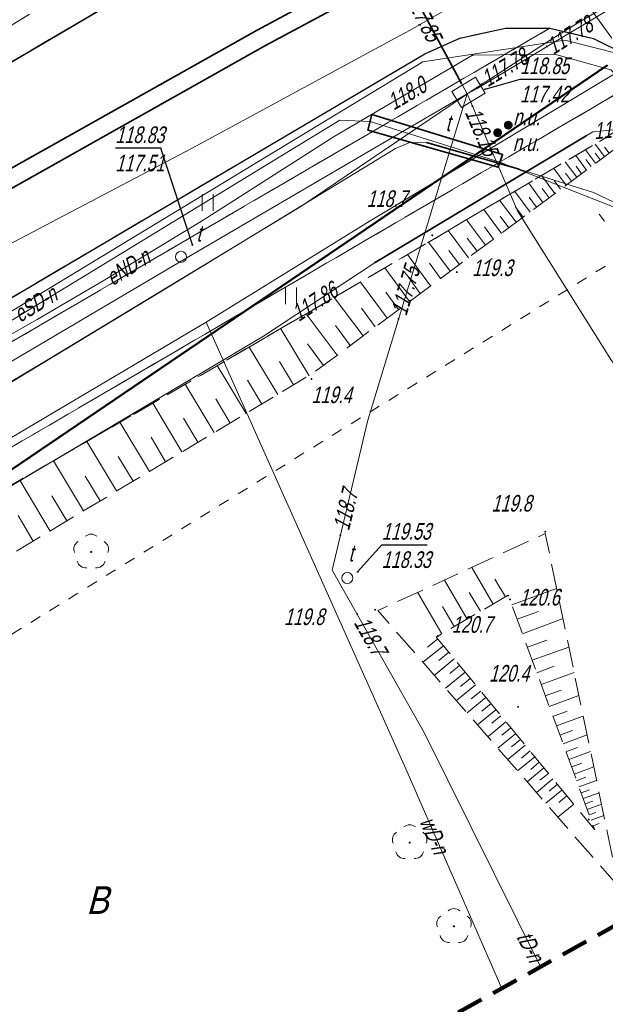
# Model space of a CAD drawing. Extents: x 7463256 to 7464485, y 5957341 to 5958260.
# Tile 191 of 256: x 7464016 to 7464043, y 5957785 to 5957830. Entities that reach past the tile are written whole.
import ezdxf
from ezdxf.enums import TextEntityAlignment as Align

# ---------------------------------------------------------------- set-up
doc = ezdxf.new("R2010")
doc.units = 0
doc.header["$MEASUREMENT"] = 0
for name, pattern in [('1.5_0.5', [2, 1.5, -0.5]), ('218-500', [1, 0.5, -0.5]), ('4', [1.8, 1.2, -0.6]), ('l219_500', [0]), ('mz1.0_0.5', [1.5, 1, -0.5]), ('mz1.25_0.5', [1.75, 1.25, -0.5]), ('mz2.0_0.5', [2.5, 2, -0.5])]:
    doc.linetypes.add(name, pattern=pattern)
doc.layers.get('0').update_dxf_attribs({"color": 2, "linetype": 'CONTINUOUS', "lineweight": 5})
for name, color, linetype in [('000 Inne (niezydentyfikowane)', 7, 'CONTINUOUS'), ('210-Oznaczenie użytku', 7, 'CONTINUOUS'), ('218-Granica użytku', 7, 'CONTINUOUS'), ('219-Linia granicy', 7, 'CONTINUOUS'), ('chodnik (powierzchnia)', 7, 'CONTINUOUS'), ('drzewo liściaste (punkt)', 7, 'CONTINUOUS'), ('jezdnia (powierzchnia)', 7, 'CONTINUOUS'), ('krawężnik (linia)', 7, 'CONTINUOUS'), ('niezidentyfikowane urządzenie techniczne - siec gazowa (punkt)', 7, 'CONTINUOUS'), ('niezidentyfikowane urządzenie techniczne - siec gazowa (punkt)-Atr17', 7, 'CONTINUOUS'), ('Obszar opracowania', 7, 'CONTINUOUS'), ('przewód ciepłowniczy - projektowany lub w budowie (linia) - ob. projektowany', 7, 'CONTINUOUS'), ('przewód elektroenergetyczny (linia)', 7, 'CONTINUOUS'), ('przewód elektroenergetyczny (linia)-Atr1', 7, 'CONTINUOUS'), ('przewód gazowy (linia)', 7, 'CONTINUOUS'), ('przewód kanalizacyjny (linia)', 7, 'CONTINUOUS'), ('przewód telekomunikacyjny (linia)', 7, 'CONTINUOUS'), ('przewód telekomunikacyjny (linia)-Atr1', 7, 'CONTINUOUS'), ('przewód wodociągowy (linia)', 7, 'CONTINUOUS'), ('przewód wodociągowy (linia)-Atr1', 7, 'CONTINUOUS'), ('punkt o określonej wysokości (sieć elektroenergetyczna)', 7, 'CONTINUOUS'), ('punkt o określonej wysokości (sieć elektroenergetyczna)-Atr2', 7, 'CONTINUOUS'), ('punkt o określonej wysokości (sieć gazowa)', 7, 'CONTINUOUS'), ('punkt o określonej wysokości (sieć gazowa)-Atr2', 7, 'CONTINUOUS'), ('punkt o określonej wysokości (sieć telekomunikacyjna)', 7, 'CONTINUOUS'), ('punkt o określonej wysokości (sieć telekomunikacyjna)-Atr2', 7, 'CONTINUOUS'), ('punkt o określonej wysokości (sieć telekomunikacyjna)-Atr3', 7, 'CONTINUOUS'), ('punkt wysokościowy naturalny', 7, 'CONTINUOUS'), ('punkt wysokościowy naturalny-Atr2', 7, 'CONTINUOUS'), ('rura ochronna - przewód elektroenergetyczny (linia)', 7, 'CONTINUOUS'), ('rura ochronna - przewód gazowy (linia)', 7, 'CONTINUOUS'), ('rura ochronna - przewód kanalizacyjny (linia)', 7, 'CONTINUOUS'), ('rura ochronna - przewód telekomunikacyjny (linia)', 7, 'CONTINUOUS'), ('skarpa nieumocniona (powierzchnia)', 7, 'CONTINUOUS'), ('studzienka - przewód telekomunikacyjny (powierzchnia)', 7, 'CONTINUOUS'), ('studzienka - przewód telekomunikacyjny (powierzchnia)-Atr17', 7, 'CONTINUOUS'), ('trawnik (powierzchnia)', 7, 'CONTINUOUS'), ('trawnik (powierzchnia) - symbol', 7, 'CONTINUOUS'), ('właz okrągły - siec telekomunikacyjna (punkt)', 7, 'CONTINUOUS'), ('właz okrągły - siec telekomunikacyjna (punkt)-Atr17', 7, 'CONTINUOUS')]:
    doc.layers.add(name, color=color, linetype=linetype)
doc.layers.add('____proj LSN', color=1, linetype='CONTINUOUS', lineweight=5)
doc.styles.get("Standard").update_dxf_attribs({"font": 'txt', "width": 0.75})

# ---------------------------------------------------------------- blocks, each defined once
blk = doc.blocks.new('OP021')
at = {"linetype": 'Continuous', "lineweight": 13}
h = blk.add_hatch(color=0, dxfattribs=at)
edge = h.paths.add_edge_path()
edge.add_arc((0, 0), 0.05, 0, 360)
at = {"color": 0, "linetype": 'Continuous', "lineweight": 13}
for centre, start, end in [((-0.38, 0.124), 121.308, 202.548), ((0, 0.4), 49.272, 130.728), ((0.38, 0.124), 337.452, 58.692), ((-0.235, -0.324), 193.221, 274.871), ((0.235, -0.324), 265.129, 346.779)]:
    blk.add_arc(centre, 0.4, start, end, dxfattribs=at)
blk = doc.blocks.new('US22')
at = {"color": 0, "linetype": 'Continuous', "lineweight": 13}
blk.add_circle((0, 0), 0.25, dxfattribs=at)
blk = doc.blocks.new('PW01')
at = {"linetype": 'Continuous', "lineweight": 13}
h = blk.add_hatch(color=0, dxfattribs=at)
edge = h.paths.add_edge_path()
edge.add_arc((0, 0), 0.045, 0, 360)
blk = doc.blocks.new('US30')
at = {"linetype": 'Continuous', "lineweight": 0}
h = blk.add_hatch(color=0, dxfattribs=at)
edge = h.paths.add_edge_path()
edge.add_arc((0, 0), 0.2, 0, 360)
blk = doc.blocks.new('TU04')
at = {"color": 0, "linetype": 'Continuous', "lineweight": 13}
for p, q in [((0, 0), (0, 0.75)), ((0.5, 0), (0.5, 0.75))]:
    blk.add_line(p, q, dxfattribs=at)

msp = doc.modelspace()

# ---------------------------------------------------------------- linework, layer by layer
at = {"layer": '000 Inne (niezydentyfikowane)', "color": 7, "linetype": 'Continuous', "lineweight": 13}
for p, q in [((7464042.18, 5957823.4), (7464041.73, 5957824.01)), ((7464042.58, 5957823.7), (7464042.16, 5957824.27)), ((7464042.79, 5957823.85), (7464042.58, 5957824.12)), ((7464041.77, 5957823.09), (7464041.28, 5957823.75)), ((7464041.98, 5957823.25), (7464041.74, 5957823.57)), ((7464042.38, 5957823.55), (7464042.16, 5957823.85)), ((7464040.85, 5957822.41), (7464040.29, 5957823.17)), ((7464041.33, 5957822.77), (7464040.8, 5957823.47)), ((7464041.55, 5957822.93), (7464041.3, 5957823.27)), ((7464040.34, 5957822.04), (7464039.74, 5957822.85)), ((7464041.09, 5957822.59), (7464040.82, 5957822.96)), ((7464039.8, 5957821.63), (7464039.16, 5957822.5)), ((7464040.08, 5957821.84), (7464039.77, 5957822.26)), ((7464040.6, 5957822.23), (7464040.31, 5957822.62)), ((7464039.22, 5957821.2), (7464038.53, 5957822.13)), ((7464039.52, 5957821.42), (7464039.18, 5957821.87)), ((7464037.93, 5957820.24), (7464037.13, 5957821.31)), ((7464038.59, 5957820.74), (7464037.85, 5957821.73)), ((7464038.91, 5957820.97), (7464038.55, 5957821.45)), ((7464038.27, 5957820.49), (7464037.88, 5957821.01)), ((7464037.21, 5957819.71), (7464036.36, 5957820.85)), ((7464037.57, 5957819.98), (7464037.16, 5957820.53)), ((7464036.44, 5957819.14), (7464035.53, 5957820.37)), ((7464036.83, 5957819.43), (7464036.39, 5957820.02)), ((7464035.62, 5957818.53), (7464034.64, 5957819.84)), ((7464034.73, 5957817.87), (7464033.69, 5957819.28)), ((7464036.04, 5957818.84), (7464035.56, 5957819.47)), ((7464033.79, 5957817.17), (7464032.67, 5957818.68)), ((7464035.18, 5957818.2), (7464034.68, 5957818.89)), ((7464034.27, 5957817.53), (7464033.73, 5957818.26)), ((7464032.78, 5957816.42), (7464031.57, 5957818.04)), ((7464031.69, 5957815.61), (7464030.39, 5957817.35)), ((7464033.29, 5957816.8), (7464032.71, 5957817.58)), ((7464032.24, 5957816.02), (7464031.62, 5957816.86)), ((7464030.52, 5957814.74), (7464029.12, 5957816.61)), ((7464031.11, 5957815.18), (7464030.44, 5957816.09)), ((7464029.25, 5957813.82), (7464027.97, 5957815.94)), ((7464027.84, 5957812.97), (7464026.55, 5957815.11)), ((7464029.9, 5957814.28), (7464029.18, 5957815.25)), ((7464026.41, 5957812.12), (7464025.11, 5957814.28)), ((7464028.55, 5957813.4), (7464027.91, 5957814.46)), ((7464024.97, 5957811.25), (7464023.66, 5957813.43)), ((7464027.12, 5957812.54), (7464026.48, 5957813.62)), ((7464023.51, 5957810.38), (7464022.2, 5957812.58)), ((7464025.69, 5957811.68), (7464025.04, 5957812.77)), ((7464022.05, 5957809.5), (7464020.72, 5957811.72)), ((7464024.24, 5957810.82), (7464023.59, 5957811.91)), ((7464020.57, 5957808.62), (7464019.23, 5957810.85)), ((7464022.78, 5957809.94), (7464022.12, 5957811.05)), ((7464019.08, 5957807.72), (7464017.72, 5957809.98)), ((7464021.31, 5957809.06), (7464020.64, 5957810.17)), ((7464017.57, 5957806.81), (7464016.2, 5957809.1)), ((7464019.83, 5957808.17), (7464019.15, 5957809.29)), ((7464018.32, 5957807.27), (7464017.64, 5957808.4)), ((7464016.81, 5957806.36), (7464016.12, 5957807.51)), ((7464037.55, 5957803.52), (7464036.59, 5957805.17)), ((7464036.39, 5957802.84), (7464035.36, 5957804.6)), ((7464038.11, 5957803.84), (7464037.64, 5957804.64)), ((7464035.24, 5957802.18), (7464034.15, 5957804.05)), ((7464036.98, 5957803.19), (7464036.48, 5957804.04)), ((7464038.4, 5957803.48), (7464040.42, 5957804.22)), ((7464035.8, 5957802.5), (7464035.27, 5957803.41)), ((7464038.64, 5957802.83), (7464039.6, 5957803.18)), ((7464038.88, 5957802.18), (7464040.71, 5957802.86)), ((7464035.06, 5957801.95), (7464034.59, 5957801.57)), ((7464039.11, 5957801.57), (7464039.98, 5957801.89)), ((7464035.31, 5957801.64), (7464034.39, 5957800.89)), ((7464035.56, 5957801.34), (7464035.1, 5957800.97)), ((7464039.32, 5957800.98), (7464040.97, 5957801.58)), ((7464035.8, 5957801.04), (7464034.9, 5957800.3)), ((7464036.29, 5957800.45), (7464035.4, 5957799.73)), ((7464036.04, 5957800.75), (7464035.6, 5957800.38)), ((7464039.53, 5957800.42), (7464040.31, 5957800.71)), ((7464039.73, 5957799.89), (7464041.21, 5957800.43)), ((7464036.52, 5957800.16), (7464036.09, 5957799.8)), ((7464036.76, 5957799.88), (7464035.9, 5957799.16)), ((7464037, 5957799.59), (7464036.57, 5957799.24)), ((7464039.91, 5957799.38), (7464040.62, 5957799.64)), ((7464037.23, 5957799.31), (7464036.38, 5957798.61)), ((7464040.09, 5957798.9), (7464041.43, 5957799.4)), ((7464037.68, 5957798.75), (7464036.85, 5957798.07)), ((7464037.46, 5957799.03), (7464037.04, 5957798.68)), ((7464040.25, 5957798.45), (7464040.89, 5957798.68)), ((7464038.13, 5957798.21), (7464037.32, 5957797.53)), ((7464037.91, 5957798.48), (7464037.5, 5957798.14)), ((7464040.41, 5957798.02), (7464041.62, 5957798.46)), ((7464038.35, 5957797.94), (7464037.95, 5957797.6)), ((7464040.56, 5957797.61), (7464041.14, 5957797.82)), ((7464038.57, 5957797.67), (7464037.77, 5957797.01)), ((7464038.79, 5957797.41), (7464038.39, 5957797.08)), ((7464040.71, 5957797.22), (7464041.8, 5957797.62)), ((7464039, 5957797.15), (7464038.22, 5957796.5)), ((7464039.22, 5957796.89), (7464038.83, 5957796.57)), ((7464040.84, 5957796.85), (7464041.36, 5957797.04)), ((7464039.43, 5957796.63), (7464038.66, 5957796)), ((7464040.97, 5957796.5), (7464041.95, 5957796.86)), ((7464039.84, 5957796.13), (7464039.09, 5957795.5)), ((7464039.64, 5957796.38), (7464039.25, 5957796.06)), ((7464041.1, 5957796.17), (7464041.56, 5957796.34)), ((7464041.21, 5957795.85), (7464042.1, 5957796.18)), ((7464040.25, 5957795.63), (7464039.51, 5957795.02)), ((7464040.05, 5957795.88), (7464039.67, 5957795.57)), ((7464041.32, 5957795.55), (7464041.74, 5957795.71)), ((7464041.43, 5957795.27), (7464042.22, 5957795.56)), ((7464040.66, 5957795.13), (7464039.93, 5957794.53)), ((7464040.45, 5957795.38), (7464040.09, 5957795.08)), ((7464041.53, 5957795), (7464041.9, 5957795.14)), ((7464040.88, 5957794.86), (7464040.52, 5957794.56)), ((7464041.62, 5957794.74), (7464042.34, 5957795)), ((7464041.19, 5957794.49), (7464040.48, 5957793.91)), ((7464041.71, 5957794.5), (7464042.05, 5957794.62)), ((7464041.8, 5957794.25), (7464042.45, 5957794.49)), ((7464041.89, 5957794.01), (7464042.19, 5957794.12)), ((7464041.98, 5957793.77), (7464042.55, 5957793.98)), ((7464042.07, 5957793.52), (7464042.34, 5957793.62))]:
    msp.add_line(p, q, dxfattribs=at)
at = {"layer": '218-Granica użytku', "color": 3, "linetype": '218-500', "lineweight": 18, "flags": 128}
msp.add_lwpolyline([(7463981.85, 5957781.09), (7464046.78, 5957821.34)], dxfattribs=at)
at = {"layer": '219-Linia granicy', "color": 3, "linetype": 'l219_500', "lineweight": 50, "flags": 128}
msp.add_lwpolyline([(7464042.71, 5957827.82), (7464008.73, 5957804.77)], dxfattribs=at)
at = {"layer": '____proj LSN', "linetype": 'Continuous', "lineweight": 0}
for p, q in [((7464042.346, 5957821.11), (7464042.585, 5957820.789)), ((7464037.186, 5957818.866), (7464037.507, 5957819.105))]:
    msp.add_line(p, q, dxfattribs=at)
at = {"layer": 'chodnik (powierzchnia)', "color": 7, "linetype": 'mz1.0_0.5', "lineweight": 18, "flags": 128}
for points in [[(7463988.75, 5957815.28), (7464034.36, 5957842.14), (7464028.16, 5957849.53), (7464028.27, 5957849.56), (7464028.54, 5957849.63), (7464028.82, 5957849.69), (7464029.1, 5957849.73), (7464029.39, 5957849.75), (7464029.67, 5957849.76), (7464029.96, 5957849.75), (7464030.24, 5957849.73), (7464030.52, 5957849.69), (7464030.77, 5957849.64), (7464031.02, 5957849.57), (7464031.26, 5957849.49), (7464031.5, 5957849.4), (7464033.98, 5957846.34), (7464034.25, 5957846.49), (7464036.19, 5957843.22), (7464036.42, 5957841.89), (7464036.35, 5957840.19), (7464021.02, 5957831.03), (7463992.86, 5957814.5), (7463990.77, 5957814.72)], [(7464044.81, 5957827.52), (7463993.27, 5957797.42), (7463967.7, 5957782.68), (7463966.96, 5957782.3), (7463925.12, 5957757.84), (7463915.69, 5957753.07), (7463914.83, 5957754.63), (7463914.43, 5957756.26), (7463923.36, 5957761.47), (7463965, 5957785.93), (7463991.54, 5957801.2), (7464040.11, 5957829.49), (7464042.09, 5957829.03), (7464043.6, 5957828.27)]]:
    msp.add_lwpolyline(points, close=True, dxfattribs=at)
at = {"layer": 'jezdnia (powierzchnia)', "color": 7, "linetype": '1.5_0.5', "lineweight": 18, "flags": 128}
msp.add_lwpolyline([(7464435.78, 5957969.39), (7464432.43, 5957972.86), (7464429.42, 5957974.41), (7464426.04, 5957975.11), (7464423.57, 5957975.29), (7464415.47, 5957975.65), (7464371.24, 5957977.61), (7464365.3, 5957977.72), (7464358.84, 5957977.54), (7464346.65, 5957976.28), (7464334.12, 5957974.86), (7464314.08, 5957972.37), (7464311.27, 5957971.79), (7464308.65, 5957970.79), (7464306.54, 5957969.49), (7464304.63, 5957967.74), (7464302.38, 5957964.84), (7464301.74, 5957963.57), (7464301.19, 5957962.16), (7464300.69, 5957960.13), (7464300.42, 5957957.35), (7464300.44, 5957956.63), (7464301.34, 5957947.07), (7464297.39, 5957932.65), (7464296.35, 5957938.67), (7464295.41, 5957944.67), (7464295.17, 5957946.64), (7464294.07, 5957955.56), (7464293.61, 5957956.95), (7464292.71, 5957958.8), (7464291.04, 5957961.16), (7464288.7, 5957963.43), (7464286.48, 5957964.87), (7464282.67, 5957966.24), (7464279.68, 5957966.6), (7464275.55, 5957966.1), (7464272.53, 5957965.24), (7464268.15, 5957963.7), (7464261.6, 5957961.09), (7464256.13, 5957958.63), (7464254.19, 5957957.73), (7464203.13, 5957927.95), (7464201.44, 5957926.95), (7464180.61, 5957914.62), (7464165.37, 5957905.54), (7464161.93, 5957903.53), (7464100.25, 5957867.28), (7464064.71, 5957846.22), (7464055.2, 5957840.55), (7464053.84, 5957839.49), (7464052.69, 5957837.84), (7464051.91, 5957836.3), (7464051.31, 5957834.34), (7464051.05, 5957832.31), (7464051.31, 5957830.32), (7464051.63, 5957829.49), (7464053.32, 5957826.48), (7464047.06, 5957824.65), (7464046.37, 5957825.86), (7464044.81, 5957827.52), (7464043.6, 5957828.27), (7464042.09, 5957829.03), (7464040.11, 5957829.49), (7464038.12, 5957829.49), (7464036.05, 5957829.05), (7464034.47, 5957828.33), (7463990.77, 5957802.57), (7463984.67, 5957799.1), (7463963.97, 5957788.11), (7463953.9, 5957782.45), (7463916.77, 5957760.61), (7463915.43, 5957759.41), (7463915.19, 5957759.06), (7463914.98, 5957758.7), (7463914.81, 5957758.32), (7463914.66, 5957757.92), (7463914.55, 5957757.51), (7463914.48, 5957757.1), (7463914.44, 5957756.68), (7463914.43, 5957756.26), (7463914.83, 5957754.63), (7463915.69, 5957753.07), (7463915.97, 5957752.41), (7463916.13, 5957752.13), (7463917.59, 5957749.55), (7463915.13, 5957748.12), (7463913.12, 5957750.74), (7463911.87, 5957752.81), (7463910.63, 5957754.01), (7463910.25, 5957754.23), (7463909.85, 5957754.42), (7463909.44, 5957754.57), (7463909.02, 5957754.68), (7463908.58, 5957754.76), (7463908.15, 5957754.79), (7463907.71, 5957754.78), (7463907.27, 5957754.73), (7463905.57, 5957754.08), (7463866.26, 5957731.41), (7463858.61, 5957727.02), (7463857.72, 5957725.98), (7463855.16, 5957717.14), (7463854.76, 5957719.2), (7463853.89, 5957720.78), (7463852.79, 5957721.69), (7463851.14, 5957722.42), (7463850.42, 5957722.32), (7463846.1, 5957719.79), (7463840.56, 5957716.65), (7463836.11, 5957713.89), (7463831.61, 5957710.47), (7463828.31, 5957707.66), (7463822.22, 5957701.89), (7463817.3, 5957696.82), (7463812.7, 5957691.61), (7463812.45, 5957691.34), (7463806.98, 5957684.37), (7463803.64, 5957679.75), (7463801.45, 5957676.28), (7463793.55, 5957663.48), (7463792.86, 5957661.7), (7463792.97, 5957659.75), (7463793.77, 5957657.97), (7463795.13, 5957656.54), (7463794.29, 5957652.43), (7463792.69, 5957652.63), (7463790.95, 5957652.54), (7463789.5, 5957652.32), (7463787.98, 5957651.93), (7463786.22, 5957650.98), (7463785.18, 5957649.81), (7463783.63, 5957647.28), (7463741.4, 5957578.12), (7463740.09, 5957575.93), (7463739.68, 5957574.67), (7463739.8, 5957572.76), (7463740.25, 5957571.39), (7463740.85, 5957570.49), (7463741.87, 5957569.43), (7463743.26, 5957568.37), (7463741.42, 5957565.08), (7463740.12, 5957565.67), (7463738.77, 5957566.02), (7463737.29, 5957566.06), (7463735.98, 5957565.85), (7463734.34, 5957565.14), (7463733.02, 5957564.22), (7463732.29, 5957563.18), (7463701.08, 5957512.16), (7463700.31, 5957510.77), (7463700.32, 5957510.77), (7463696.94, 5957505.36), (7463687.39, 5957489.52), (7463687.14, 5957489.11), (7463686.89, 5957488.7), (7463686.65, 5957488.29), (7463686.42, 5957487.87), (7463686.19, 5957487.45), (7463685.97, 5957487.02), (7463685.76, 5957486.59), (7463685.55, 5957486.16), (7463685.35, 5957485.73), (7463685.15, 5957485.29), (7463684.96, 5957484.85), (7463684.77, 5957484.4), (7463684.58, 5957483.96), (7463684.39, 5957483.51), (7463684.21, 5957483.06), (7463684.03, 5957482.61), (7463683.85, 5957482.17), (7463683.67, 5957481.72), (7463683.5, 5957481.27), (7463683.32, 5957480.81), (7463683.15, 5957480.36), (7463682.98, 5957479.91), (7463682.81, 5957479.45), (7463682.65, 5957479), (7463682.49, 5957478.54), (7463682.32, 5957478.08), (7463682.17, 5957477.62), (7463682.01, 5957477.15), (7463681.86, 5957476.69), (7463681.71, 5957476.22), (7463681.56, 5957475.76), (7463681.41, 5957475.29), (7463681.27, 5957474.82), (7463681.13, 5957474.35), (7463681, 5957473.88), (7463680.87, 5957473.41), (7463680.74, 5957472.94), (7463680.61, 5957472.47), (7463680.48, 5957471.99), (7463680.36, 5957471.52), (7463680.25, 5957471.05), (7463680.13, 5957470.57), (7463680.02, 5957470.09), (7463679.91, 5957469.61), (7463679.81, 5957469.12), (7463679.71, 5957468.64), (7463679.61, 5957468.16), (7463679.52, 5957467.67), (7463679.42, 5957467.19), (7463679.33, 5957466.7), (7463679.25, 5957466.22), (7463679.16, 5957465.73), (7463679.08, 5957465.25), (7463679, 5957464.76), (7463678.93, 5957464.27), (7463678.85, 5957463.78), (7463678.78, 5957463.28), (7463678.72, 5957462.79), (7463678.65, 5957462.3), (7463678.59, 5957461.81), (7463678.53, 5957461.31), (7463678.47, 5957460.82), (7463678.42, 5957460.33), (7463678.36, 5957459.83), (7463678.31, 5957459.34), (7463678.26, 5957458.84), (7463678.22, 5957458.35), (7463678.17, 5957457.85), (7463678.13, 5957457.36), (7463678.09, 5957456.86), (7463678.05, 5957456.37), (7463678.02, 5957455.87), (7463677.99, 5957455.41), (7463677.96, 5957454.94), (7463677.93, 5957454.48), (7463677.91, 5957454.01), (7463677.89, 5957453.55), (7463677.87, 5957453.08), (7463677.86, 5957452.62), (7463677.85, 5957452.15), (7463677.84, 5957451.69), (7463677.84, 5957451.22), (7463677.84, 5957450.76), (7463677.85, 5957450.29), (7463677.86, 5957449.83), (7463677.87, 5957449.36), (7463670.59, 5957467.12), (7463670.68, 5957467.58), (7463670.78, 5957468.04), (7463670.89, 5957468.5), (7463670.99, 5957468.96), (7463671.11, 5957469.42), (7463671.22, 5957469.87), (7463671.34, 5957470.33), (7463671.46, 5957470.78), (7463671.59, 5957471.24), (7463671.72, 5957471.69), (7463671.86, 5957472.14), (7463672, 5957472.59), (7463672.14, 5957473.04), (7463673.46, 5957477.28), (7463673.58, 5957477.76), (7463673.68, 5957478.24), (7463673.77, 5957478.73), (7463673.84, 5957479.22), (7463673.89, 5957479.71), (7463673.93, 5957480.2), (7463673.95, 5957480.7), (7463673.95, 5957481.19), (7463673.93, 5957481.63), (7463673.91, 5957482.08), (7463673.86, 5957482.52), (7463673.81, 5957482.96), (7463673.74, 5957483.4), (7463673.66, 5957483.84), (7463673.57, 5957484.28), (7463673.47, 5957484.71), (7463673.35, 5957485.14), (7463673.2, 5957485.61), (7463673.02, 5957486.08), (7463672.82, 5957486.54), (7463672.6, 5957486.99), (7463672.36, 5957487.42), (7463672.1, 5957487.85), (7463671.82, 5957488.26), (7463671.52, 5957488.66), (7463671.25, 5957489.02), (7463670.95, 5957489.36), (7463670.64, 5957489.68), (7463670.3, 5957489.97), (7463669.95, 5957490.25), (7463669.57, 5957490.5), (7463669.19, 5957490.73), (7463668.78, 5957490.93), (7463668.37, 5957491.1), (7463667.96, 5957491.31), (7463667.54, 5957491.51), (7463667.12, 5957491.7), (7463666.7, 5957491.89), (7463666.27, 5957492.06), (7463665.84, 5957492.23), (7463665.41, 5957492.38), (7463664.97, 5957492.53), (7463642.84, 5957508.24), (7463669.89, 5957497.69), (7463670.31, 5957497.52), (7463670.74, 5957497.36), (7463671.18, 5957497.22), (7463671.62, 5957497.11), (7463672.07, 5957497.01), (7463672.52, 5957496.93), (7463672.97, 5957496.87), (7463673.43, 5957496.83), (7463673.89, 5957496.8), (7463674.34, 5957496.8), (7463674.8, 5957496.82), (7463675.3, 5957496.85), (7463675.79, 5957496.9), (7463676.29, 5957496.96), (7463676.78, 5957497.02), (7463677.27, 5957497.1), (7463677.76, 5957497.19), (7463678.25, 5957497.29), (7463678.74, 5957497.4), (7463679.22, 5957497.52), (7463679.7, 5957497.65), (7463680.18, 5957497.79), (7463680.66, 5957497.94), (7463681.12, 5957498.11), (7463681.59, 5957498.29), (7463682.05, 5957498.49), (7463682.49, 5957498.71), (7463682.94, 5957498.94), (7463683.37, 5957499.19), (7463683.81, 5957499.43), (7463684.24, 5957499.68), (7463684.65, 5957499.96), (7463685.06, 5957500.25), (7463685.45, 5957500.55), (7463685.83, 5957500.88), (7463686.2, 5957501.21), (7463686.55, 5957501.56), (7463686.89, 5957501.93), (7463688.47, 5957503.86), (7463689.58, 5957505.52), (7463695.05, 5957514.51), (7463697.35, 5957517.63), (7463699.52, 5957521.26), (7463701.68, 5957524.9), (7463703.98, 5957528.54), (7463706.45, 5957532.61), (7463709.76, 5957538.71), (7463712.45, 5957543.07), (7463719.87, 5957554.72), (7463722.1, 5957558.36), (7463724.25, 5957562.41), (7463732.9, 5957576.65), (7463767.27, 5957632.9), (7463796.54, 5957680.74), (7463799.31, 5957684.89), (7463802.28, 5957688.92), (7463805.13, 5957692.62), (7463808.07, 5957696.14), (7463812, 5957700.58), (7463813.05, 5957701.59), (7463815.17, 5957703.91), (7463818.63, 5957707.32), (7463821.81, 5957710.38), (7463824, 5957712.35), (7463825.06, 5957713.31), (7463827.47, 5957715.22), (7463831.55, 5957718.14), (7463834.51, 5957720.09), (7463871.58, 5957742.02), (7463872.84, 5957742.74), (7463873.73, 5957743.25), (7463884.95, 5957749.82), (7463947.94, 5957787.04), (7463958.13, 5957793.13), (7463978.66, 5957805.82), (7463992.86, 5957814.5), (7464021.02, 5957831.03), (7464036.35, 5957840.19), (7464045.52, 5957845.62), (7464072.76, 5957861.89), (7464098.08, 5957876.78), (7464143.2, 5957903.29), (7464143.83, 5957904.35), (7464144.42, 5957906.04), (7464144.87, 5957907.87), (7464144.93, 5957908.37), (7464145, 5957909.96), (7464144.74, 5957911.42), (7464152.37, 5957912.8), (7464152.74, 5957912.55), (7464154.03, 5957911.87), (7464155.59, 5957911.35), (7464156.76, 5957911.33), (7464160.57, 5957913.58), (7464192.28, 5957932.28), (7464213.7, 5957945.07), (7464214.43, 5957945.48), (7464238.65, 5957959.71), (7464249.15, 5957965.6), (7464251.26, 5957966.66), (7464253.69, 5957967.84), (7464257.35, 5957969.46), (7464261.98, 5957971.33), (7464263.31, 5957972), (7464273.13, 5957975.13), (7464277.92, 5957976.24), (7464280.42, 5957977.04), (7464282.71, 5957978.14), (7464285.69, 5957980.47), (7464287.52, 5957982.76), (7464288.9, 5957985.47), (7464289.81, 5957990.22), (7464289.57, 5957993.19), (7464288.87, 5958000.11), (7464295.35, 5958000.29), (7464295.83, 5957995.88), (7464296.53, 5957992.32), (7464297.86, 5957989.04), (7464299.36, 5957986.74), (7464301.71, 5957984.36), (7464305.3, 5957982.36), (7464307.82, 5957981.66), (7464311.17, 5957981.45), (7464364.74, 5957987.95), (7464391.32, 5957991.11), (7464398.1, 5957991.95), (7464414.27, 5957994.02), (7464414.84, 5957994.09), (7464425.44, 5957995.47), (7464427.97, 5957995.83), (7464434.5, 5957997.95), (7464434.9, 5957998.22), (7464435.3, 5957998.5), (7464435.68, 5957998.8), (7464436.05, 5957999.11), (7464436.4, 5957999.44), (7464436.74, 5957999.78), (7464437.07, 5958000.13), (7464437.39, 5958000.5), (7464437.69, 5958000.88), (7464437.97, 5958001.27), (7464438.24, 5958001.67), (7464438.49, 5958002.08), (7464438.73, 5958002.5), (7464438.95, 5958002.94), (7464439.15, 5958003.37), (7464439.33, 5958003.82), (7464439.5, 5958004.28), (7464439.65, 5958004.74), (7464439.78, 5958005.2), (7464439.89, 5958005.67), (7464439.98, 5958006.15), (7464440.05, 5958006.62), (7464440.11, 5958007.1), (7464440.14, 5958007.59), (7464440.16, 5958008.07), (7464437.87, 5957962.55), (7464436.62, 5957968.02)], close=True, dxfattribs=at)
at = {"layer": 'krawężnik (linia)', "color": 7, "linetype": 'Continuous', "lineweight": 25, "flags": 128}
for points in [[(7463992.86, 5957814.5), (7464021.02, 5957831.03), (7464036.35, 5957840.19)], [(7463916.77, 5957760.61), (7463953.9, 5957782.45), (7463963.97, 5957788.11), (7463984.67, 5957799.1), (7463990.77, 5957802.57), (7464034.47, 5957828.33), (7464036.05, 5957829.05), (7464038.12, 5957829.49), (7464040.11, 5957829.49), (7464042.09, 5957829.03), (7464043.6, 5957828.27), (7464044.81, 5957827.52), (7464046.37, 5957825.86), (7464047.06, 5957824.65)]]:
    msp.add_lwpolyline(points, dxfattribs=at)
at = {"layer": 'Obszar opracowania', "color": 132, "linetype": '4', "lineweight": 200, "flags": 128}
msp.add_lwpolyline([(7463648.63, 5957598.42), (7463381.17, 5957559), (7463352.31, 5957567.45), (7463255.88, 5957568.85), (7463280.41, 5957340.9), (7463468.95, 5957378.08), (7463536.66, 5957509.53), (7463626.95, 5957460.4), (7463653.5, 5957411.27), (7463734.5, 5957471.02), (7463879.22, 5957698.07), (7464314.97, 5957939.96), (7464470.72, 5957945.23), (7464483.34, 5958244.06), (7464262.86, 5958260.06), (7464240.11, 5958013.73), (7463789.91, 5957739.13), (7463712.41, 5957593.35)], close=True, dxfattribs=at)
at = {"layer": 'przewód ciepłowniczy - projektowany lub w budowie (linia) - ob. projektowany', "color": 212, "linetype": 'mz2.0_0.5', "lineweight": 18, "flags": 128}
msp.add_lwpolyline([(7463828.18, 5957686.27), (7463847.57, 5957707.15), (7463839.12, 5957727.27), (7463921.5, 5957774.3), (7463943.41, 5957787.13), (7463969.65, 5957803.07), (7463963.86, 5957813.04), (7463989.77, 5957828.16), (7463995.93, 5957817.4), (7464026.63, 5957836.27), (7464046.58, 5957848.86), (7464051.98, 5957852.14), (7464069.5, 5957862.44), (7464072.54, 5957864.01), (7464076.07, 5957866.09), (7464080.23, 5957868.1), (7464099.97, 5957879.95), (7464115.76, 5957889.43), (7464111.96, 5957895.55), (7464138.04, 5957909.82), (7464163.77, 5957924.67), (7464170.31, 5957928.45), (7464166.67, 5957934.59), (7464174.87, 5957939.07), (7464178.6, 5957932.64), (7464202.44, 5957946.87), (7464216.91, 5957955.5), (7464219.67, 5957957.19), (7464222.67, 5957958.98), (7464226.35, 5957961.09), (7464229.83, 5957963.03), (7464233.13, 5957964.8), (7464240.24, 5957968.41), (7464245.86, 5957971.1), (7464249.49, 5957972.74), (7464256.37, 5957975.68), (7464262.76, 5957978.18)], dxfattribs=at)
at = {"layer": 'przewód elektroenergetyczny (linia)', "color": 1, "linetype": 'Continuous', "lineweight": 18, "flags": 128}
for points in [[(7463943.01, 5957775.26), (7463947.88, 5957778.12), (7463971.4, 5957791.25), (7463980.82, 5957796.36), (7463989.92, 5957801.57), (7464004.14, 5957809.76), (7464012.75, 5957814.86), (7464034.38, 5957827.98), (7464040.79, 5957828.95), (7464044.53, 5957828)], [(7463932.6, 5957767.49), (7463946.45, 5957775.24), (7463957.63, 5957782.08), (7463968.04, 5957788.01), (7463976.35, 5957791.61), (7463999.57, 5957804.7), (7464002.51, 5957805.71), (7464012.82, 5957812.46), (7464013.13, 5957814.17), (7464016.98, 5957816.36), (7464020.03, 5957818.14), (7464024.48, 5957820.84), (7464030.38, 5957824.61), (7464036.62, 5957828.28), (7464040.33, 5957828.32), (7464042.87, 5957827.61), (7464046.3, 5957824.22)], [(7464059.164, 5957797.959), (7464053.35, 5957807.67), (7464045.58, 5957820.42), (7464037.86, 5957823.45), (7464032.01, 5957825.29), (7464030.64, 5957825.34), (7464018.64, 5957818.03), (7464005.46, 5957810.01), (7463997.83, 5957805.4), (7463989.24, 5957800.74), (7463982.53, 5957797.14), (7463964.85, 5957787.35), (7463952.9, 5957780.74), (7463943.52, 5957775.23)], [(7463902.38, 5957748.1), (7463907.55, 5957751.24), (7463910.89, 5957752.88), (7463920.59, 5957758.37), (7463929.29, 5957763.36), (7463955.47, 5957778.79), (7463972.29, 5957788.41), (7463974.56, 5957789.59), (7463977.88, 5957791.49), (7464001.3, 5957804.74), (7464022.63, 5957817.64), (7464033.15, 5957824.06), (7464033.75, 5957824.33), (7464034.55, 5957824.34), (7464038.73, 5957823.14), (7464042.08, 5957822.08), (7464046.16, 5957820.15), (7464052.82, 5957809.59), (7464056.52, 5957803.41), (7464059.45, 5957798.24), (7464059.505, 5957798.149)]]:
    msp.add_lwpolyline(points, dxfattribs=at)
at = {"layer": 'przewód gazowy (linia)', "color": 40, "linetype": 'Continuous', "lineweight": 18, "flags": 128}
msp.add_lwpolyline([(7463913.41, 5957745.94), (7463913.4, 5957745.97), (7463911.35, 5957749.52), (7463910.92, 5957750.29), (7463911.27, 5957750.5), (7463916.47, 5957753.7), (7463919.23, 5957755.37), (7463925.69, 5957759.08), (7463926.77, 5957759.74), (7463946.89, 5957771.3), (7463970.03, 5957784.62), (7463971.41, 5957783.17), (7463991.35, 5957794.53), (7464012.61, 5957806.95), (7464027.2, 5957815.6), (7464032.23, 5957818.93), (7464041.75, 5957824.64), (7464042.05, 5957824.82), (7464043.95, 5957825), (7464044.96, 5957825.49), (7464050.7, 5957829.04), (7464051.91, 5957829.79), (7464052.3, 5957830.01)], dxfattribs=at)
at = {"layer": 'przewód kanalizacyjny (linia)', "color": 34, "linetype": 'Continuous', "lineweight": 18, "flags": 128}
for points in [[(7464013.48, 5957821.87), (7464026.91, 5957829.41), (7464041.29, 5957837.14), (7464063.94, 5957850.56), (7464076.14, 5957857.67), (7464091.31, 5957866.43), (7464118.62, 5957882.73), (7464138, 5957894.41), (7464150.07, 5957901.7), (7464185.37, 5957923.49)], [(7464185.81, 5957922.81), (7464150.49, 5957901.02), (7464138.42, 5957893.73), (7464119.04, 5957882.05), (7464091.71, 5957865.74), (7464076.54, 5957856.97), (7464064.34, 5957849.87), (7464041.69, 5957836.44), (7464027.29, 5957828.71), (7464013.86, 5957821.17)], [(7464033.82, 5957829.41), (7464040.07, 5957833.01), (7464062.08, 5957846.46), (7464074.52, 5957854.03), (7464094.14, 5957865.03), (7464108.59, 5957873.75), (7464128.12, 5957885.58), (7464141.78, 5957893.2), (7464160.99, 5957905.84)], [(7464041.87, 5957830.47), (7464042.91, 5957829.04)], [(7464033.13, 5957829.04), (7464033.82, 5957829.41)], [(7464023.97, 5957824.08), (7464033.13, 5957829.04)], [(7464007.01, 5957815.16), (7464023.97, 5957824.08)]]:
    msp.add_lwpolyline(points, dxfattribs=at)
at = {"layer": 'przewód telekomunikacyjny (linia)', "color": 30, "linetype": 'Continuous', "lineweight": 18, "flags": 128}
for points in [[(7463934.93, 5957767.49), (7463950.59, 5957776.24), (7463967.83, 5957785.98), (7463975.02, 5957790.4), (7463985.5, 5957795.81), (7464000.58, 5957804.48), (7464017.41, 5957814.5), (7464028.88, 5957821.45), (7464036.26, 5957826.44), (7464036.38, 5957826.54), (7464040.26, 5957829.04), (7464041.29, 5957829.67), (7464055.53, 5957838.1), (7464062.69, 5957842.41), (7464076.59, 5957850.48), (7464089.6, 5957858.14), (7464106.44, 5957867.99), (7464119.93, 5957875.96), (7464136.24, 5957885.65), (7464148.02, 5957892.55), (7464162.57, 5957901.07), (7464178.87, 5957910.73), (7464199.4, 5957922.6)], [(7464055.971, 5957796.186), (7464051.94, 5957803.23), (7464049.54, 5957805.85), (7464042.89, 5957814.5), (7464038.65, 5957821.25), (7464036.53, 5957826.19), (7464036.38, 5957826.54), (7464036.83, 5957826.78), (7464054.94, 5957837.64), (7464055.93, 5957838.24), (7464135.6, 5957885.24), (7464136.56, 5957885.88), (7464163.25, 5957901.94), (7464165.63, 5957898.42), (7464174.87, 5957903.55), (7464182.55, 5957907.57), (7464198.46, 5957916.34)], [(7464028.41, 5957869.23), (7464020.99, 5957864.38), (7464020.71, 5957864.12), (7464020.73, 5957863.8), (7464025.02, 5957858.05), (7464028.28, 5957841.48), (7464030.11, 5957837.74), (7464030.47, 5957837.56), (7464030.59, 5957837.27), (7464036.38, 5957826.54)], [(7463922.85, 5957761.06), (7463934.3, 5957767.29), (7463944.84, 5957773.42), (7463954.36, 5957778.9), (7463969, 5957787.27), (7463975.14, 5957790.81), (7463989.01, 5957798.6), (7463998.31, 5957804.19), (7464010.42, 5957811.28), (7464024.07, 5957819.33), (7464036.38, 5957826.54), (7464031.9, 5957811.81), (7464030.29, 5957805.05), (7464034.46, 5957797.7), (7464039.688, 5957787.148)]]:
    msp.add_lwpolyline(points, dxfattribs=at)
at = {"layer": 'przewód wodociągowy (linia)', "color": 5, "linetype": 'Continuous', "lineweight": 18, "flags": 128}
for points in [[(7463964, 5957781.38), (7463982.36, 5957791.17), (7463989.15, 5957795.07), (7464000.3, 5957801.77), (7464007.29, 5957805.98), (7464024.61, 5957816.24), (7464032.01, 5957820.81), (7464044.53, 5957828.34), (7464045.66, 5957829.04), (7464050.66, 5957832.11), (7464061.41, 5957838.59), (7464065.78, 5957841.23), (7464070.54, 5957843.96)], [(7464024.61, 5957816.24), (7464033.68, 5957795.95), (7464037.945, 5957786.18)]]:
    msp.add_lwpolyline(points, dxfattribs=at)
at = {"layer": 'punkt o określonej wysokości (sieć telekomunikacyjna)-Atr2', "color": 7, "flags": 128}
for points in [[(7464037.19, 5957826.74), (7464038.77, 5957827.19), (7464040.845, 5957827.19)], [(7464023.99, 5957819.72), (7464022.56, 5957824.08), (7464020.511, 5957824.08)], [(7464031.44, 5957804.97), (7464032.53, 5957806.19), (7464034.579, 5957806.19)]]:
    msp.add_lwpolyline(points, dxfattribs=at)
at = {"layer": 'rura ochronna - przewód elektroenergetyczny (linia)', "color": 1, "linetype": 'Continuous', "lineweight": 35, "flags": 128}
msp.add_lwpolyline([(7464031.91, 5957824.9), (7464032.09, 5957825.6), (7464037.98, 5957823.8), (7464037.79, 5957823.22)], close=True, dxfattribs=at)
msp.add_lwpolyline([(7464038.73, 5957823.14), (7464034.55, 5957824.34)], dxfattribs=at)
at = {"layer": 'rura ochronna - przewód gazowy (linia)', "color": 40, "linetype": 'Continuous', "lineweight": 35, "flags": 128}
msp.add_lwpolyline([(7464032.23, 5957818.93), (7464041.75, 5957824.64)], dxfattribs=at)
at = {"layer": 'rura ochronna - przewód kanalizacyjny (linia)', "color": 34, "linetype": 'Continuous', "lineweight": 35, "flags": 128}
for points in [[(7464013.48, 5957821.87), (7464026.91, 5957829.41), (7464041.29, 5957837.14), (7464063.94, 5957850.56), (7464076.14, 5957857.67), (7464091.31, 5957866.43), (7464118.62, 5957882.73), (7464138, 5957894.41), (7464150.07, 5957901.7), (7464185.37, 5957923.49)], [(7464185.81, 5957922.81), (7464150.49, 5957901.02), (7464138.42, 5957893.73), (7464119.04, 5957882.05), (7464091.71, 5957865.74), (7464076.54, 5957856.97), (7464064.34, 5957849.87), (7464041.69, 5957836.44), (7464027.29, 5957828.71), (7464013.86, 5957821.17)]]:
    msp.add_lwpolyline(points, dxfattribs=at)
at = {"layer": 'rura ochronna - przewód telekomunikacyjny (linia)', "color": 30, "linetype": 'Continuous', "lineweight": 35, "flags": 128}
msp.add_lwpolyline([(7464036.13, 5957827), (7464030.62, 5957837.22)], dxfattribs=at)
at = {"layer": 'skarpa nieumocniona (powierzchnia)', "color": 7, "linetype": 'mz1.25_0.5', "lineweight": 18, "flags": 128}
for points in [[(7464045.81, 5957826.46), (7464045.69, 5957826.26), (7464043.15, 5957824.12), (7464029.4, 5957813.91), (7463978.09, 5957783.14), (7463973.97, 5957780.53), (7463967.19, 5957776.7), (7463959.97, 5957773.35), (7463957.11, 5957772.16), (7463962.85, 5957778.1), (7463965.44, 5957780.6), (7463967.86, 5957781.9), (7463968.86, 5957782.44), (7463971.86, 5957784.05), (7463976.07, 5957786.3), (7463980.35, 5957788.6), (7463984.26, 5957790.69), (7463987.93, 5957792.66), (7463990.81, 5957794.2), (7463993.26, 5957795.51), (7463993.43, 5957795.62), (7463996.08, 5957797.2), (7463998.73, 5957798.78), (7464005.82, 5957803.03), (7464008.73, 5957804.77), (7464022.12, 5957812.53), (7464032.77, 5957818.74), (7464042.43, 5957824.43), (7464045.71, 5957826.56)], [(7464043.22, 5957790.76), (7464032.36, 5957803.22), (7464039.91, 5957806.7)], [(7464038.24, 5957803.92), (7464034.99, 5957802.03), (7464042.14, 5957793.33)]]:
    msp.add_lwpolyline(points, close=True, dxfattribs=at)
at = {"layer": 'studzienka - przewód telekomunikacyjny (powierzchnia)', "color": 30, "linetype": 'Continuous', "lineweight": 18, "flags": 128}
msp.add_lwpolyline([(7464036.76, 5957827.29), (7464037.2, 5957826.57), (7464036.13, 5957825.92), (7464035.69, 5957826.64)], close=True, dxfattribs=at)
at = {"layer": 'trawnik (powierzchnia)', "color": 7, "linetype": 'mz1.0_0.5', "lineweight": 18, "flags": 128}
for points in [[(7463991.54, 5957801.2), (7463965, 5957785.93), (7463923.36, 5957761.47), (7463914.43, 5957756.26), (7463914.44, 5957756.68), (7463914.48, 5957757.1), (7463914.55, 5957757.51), (7463914.66, 5957757.92), (7463914.81, 5957758.32), (7463914.98, 5957758.7), (7463915.19, 5957759.06), (7463915.43, 5957759.41), (7463916.77, 5957760.61), (7463953.9, 5957782.45), (7463963.97, 5957788.11), (7463984.67, 5957799.1), (7463990.77, 5957802.57), (7464034.47, 5957828.33), (7464036.05, 5957829.05), (7464038.12, 5957829.49), (7464040.11, 5957829.49)], [(7464045.71, 5957826.56), (7464042.43, 5957824.43), (7464032.77, 5957818.74), (7464022.12, 5957812.53), (7464008.73, 5957804.77), (7464005.82, 5957803.03), (7463993.26, 5957795.51), (7463990.81, 5957794.2), (7463987.93, 5957792.66), (7463984.26, 5957790.69), (7463980.35, 5957788.6), (7463976.07, 5957786.3), (7463971.86, 5957784.05), (7463968.86, 5957782.44), (7463967.86, 5957781.9), (7463965.44, 5957780.6), (7463962.85, 5957778.1), (7463957.11, 5957772.16), (7463940.46, 5957759.41), (7463935.01, 5957760.44), (7463930.89, 5957757.72), (7463926.97, 5957753.4), (7463926.62, 5957751.32), (7463918.15, 5957749.88), (7463917.59, 5957749.55), (7463916.13, 5957752.13), (7463915.97, 5957752.41), (7463915.69, 5957753.07), (7463925.12, 5957757.84), (7463966.96, 5957782.3), (7463967.7, 5957782.68), (7463993.27, 5957797.42), (7464044.81, 5957827.52)]]:
    msp.add_lwpolyline(points, close=True, dxfattribs=at)

# ---------------------------------------------------------------- block references
at = {"layer": 'drzewo liściaste (punkt)', "color": 94, "linetype": 'Continuous', "lineweight": 13}
for p in [(7464019.42, 5957805.87), (7464033.79, 5957792.76), (7464035.79, 5957788.98)]:
    msp.add_blockref('OP021', p, dxfattribs=at)
at = {"layer": 'niezidentyfikowane urządzenie techniczne - siec gazowa (punkt)', "color": 7, "linetype": 'Continuous', "lineweight": 13}
for p, rotation in [((7464038.24, 5957825.12), 7.429999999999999), ((7464037.76, 5957824.78), 325.24)]:
    msp.add_blockref('US30', p, dxfattribs=dict(at, rotation=rotation))
at = {"layer": 'punkt o określonej wysokości (sieć elektroenergetyczna)', "color": 1, "linetype": 'Continuous', "lineweight": 13}
msp.add_blockref('PW01', (7464036.62, 5957828.28), dxfattribs=at)
at = {"layer": 'punkt o określonej wysokości (sieć gazowa)', "color": 40, "linetype": 'Continuous', "lineweight": 13}
for p in [(7464041.75, 5957824.64), (7464032.23, 5957818.93)]:
    msp.add_blockref('PW01', p, dxfattribs=at)
at = {"layer": 'punkt o określonej wysokości (sieć telekomunikacyjna)', "color": 30, "linetype": 'Continuous', "lineweight": 13}
for p in [(7464035.39, 5957828.38), (7464039.98, 5957828.67), (7464037.04, 5957826.97), (7464037.19, 5957826.74), (7464036.62, 5957825.98), (7464023.99, 5957819.72), (7464033.29, 5957816.38), (7464030.66, 5957806.62), (7464031.42, 5957803.07)]:
    msp.add_blockref('PW01', p, dxfattribs=at)
at = {"layer": 'punkt o określonej wysokości (sieć telekomunikacyjna)', "color": 30, "linetype": 'Continuous', "lineweight": 13, "rotation": 116.56}
msp.add_blockref('PW01', (7464031.44, 5957804.97), dxfattribs=at)
at = {"layer": 'punkt wysokościowy naturalny', "color": 7, "linetype": 'Continuous', "lineweight": 13}
for p in [(7464034.81, 5957820.15), (7464035.92, 5957818.49), (7464029.36, 5957813.67), (7464039.91, 5957806.78), (7464038.32, 5957803.73), (7464032.23, 5957803.26), (7464035.06, 5957802.07), (7464038.68, 5957798.88), (7464041.87, 5957793.8)]:
    msp.add_blockref('PW01', p, dxfattribs=at)
at = {"layer": 'trawnik (powierzchnia) - symbol', "color": 7, "linetype": 'Continuous', "lineweight": 18}
for p in [(7464024.43, 5957821.26), (7464028.19, 5957817.05)]:
    msp.add_blockref('TU04', p, dxfattribs=at)
at = {"layer": 'właz okrągły - siec telekomunikacyjna (punkt)', "color": 7, "linetype": 'Continuous', "lineweight": 18}
msp.add_blockref('US22', (7464023.47, 5957819.18), dxfattribs=at)
at = {"layer": 'właz okrągły - siec telekomunikacyjna (punkt)', "color": 7, "linetype": 'Continuous', "lineweight": 18, "rotation": 116.56}
msp.add_blockref('US22', (7464030.98, 5957804.69), dxfattribs=at)

# ---------------------------------------------------------------- texts
at = {"layer": '210-Oznaczenie użytku', "color": 3, "linetype": 'Continuous', "lineweight": 18, "oblique": 15, "width": 0.9}
msp.add_text('B', height=1.25, dxfattribs=at).set_placement((7464019.2, 5957789.54))
at = {"layer": 'niezidentyfikowane urządzenie techniczne - siec gazowa (punkt)-Atr17', "color": 7, "oblique": 15, "width": 0.72}
for p in [(7464038.46, 5957825.11), (7464038.44, 5957823.95)]:
    msp.add_text('n.u.', height=0.75, dxfattribs=at).set_placement(p)
at = {"layer": 'przewód elektroenergetyczny (linia)-Atr1', "color": 1, "oblique": 15, "width": 0.72}
for s, rotation, p in [('eND-n', 31.87, (7464020.38, 5957817.85)), ('eSD-n', 31.3, (7464016.21, 5957816.2))]:
    msp.add_text(s, height=0.75, rotation=rotation, dxfattribs=at).set_placement(p)
at = {"layer": 'przewód telekomunikacyjny (linia)-Atr1', "color": 30, "oblique": 15, "width": 0.72}
msp.add_text('tD-n', height=0.75, rotation=-63.643, dxfattribs=at).set_placement((7464038.93, 5957788.68), align=Align.MIDDLE_LEFT)
at = {"layer": 'przewód wodociągowy (linia)-Atr1', "color": 5, "oblique": 15, "width": 0.72}
msp.add_text('wD-n', height=0.75, rotation=293.58, dxfattribs=at).set_placement((7464034.22, 5957793.72))
at = {"layer": 'punkt o określonej wysokości (sieć elektroenergetyczna)-Atr2', "color": 1, "oblique": 15, "width": 0.72}
msp.add_text('118.0', height=0.75, rotation=30.41, dxfattribs=at).set_placement((7464033.07, 5957825.77))
at = {"layer": 'punkt o określonej wysokości (sieć gazowa)-Atr2', "color": 40, "oblique": 15, "width": 0.72}
for s, rotation, p in [('117.90', 5.41, (7464042.13, 5957824.48)), ('117.86', 33.45, (7464028.78, 5957816.23))]:
    msp.add_text(s, height=0.75, rotation=rotation, dxfattribs=at).set_placement(p)
at = {"layer": 'punkt o określonej wysokości (sieć telekomunikacyjna)-Atr2', "color": 30, "oblique": 15, "width": 0.72}
for s, rotation, p in [('117.85', 296.57, (7464033.6, 5957830.8)), ('117.78', 31.7, (7464040.26, 5957828.27)), ('117.78', 31.31, (7464037.31, 5957826.82)), ('118.15', 292.93, (7464036.27, 5957825.7)), ('117.75', 73.52, (7464033.64, 5957816.48)), ('118.7', 76.6, (7464031.05, 5957806.79)), ('118.7', 299.55, (7464031.25, 5957802.68))]:
    msp.add_text(s, height=0.75, rotation=rotation, dxfattribs=at).set_placement(p)
for s, p in [('118.85', (7464038.77, 5957827.198)), ('118.83', (7464020.511, 5957824.088)), ('119.53', (7464032.53, 5957806.197))]:
    msp.add_text(s, height=0.75, dxfattribs=at).set_placement(p, align=Align.BOTTOM_LEFT)
at = {"layer": 'punkt o określonej wysokości (sieć telekomunikacyjna)-Atr3', "color": 30, "oblique": 15, "width": 0.72}
for s, p in [('117.42', (7464038.77, 5957825.923)), ('117.51', (7464020.511, 5957822.812)), ('118.33', (7464032.53, 5957804.922))]:
    msp.add_text(s, height=0.75, dxfattribs=at).set_placement(p, align=Align.BOTTOM_LEFT)
at = {"layer": 'punkt wysokościowy naturalny-Atr2', "color": 7, "oblique": 15, "width": 0.72}
for s, p in [('118.7', (7464031.85, 5957821.43)), ('119.3', (7464036.61, 5957818.31)), ('119.4', (7464029.36, 5957812.58)), ('119.8', (7464037.48, 5957807.69)), ('120.6', (7464038.74, 5957803.45)), ('119.8', (7464028.12, 5957802.57)), ('120.7', (7464035.69, 5957802.22)), ('120.4', (7464037.37, 5957800.02))]:
    msp.add_text(s, height=0.75, dxfattribs=at).set_placement(p)
at = {"layer": 'studzienka - przewód telekomunikacyjny (powierzchnia)-Atr17', "color": 30, "oblique": 15, "width": 0.72}
msp.add_text('t', height=0.75, dxfattribs=at).set_placement((7464035.41, 5957824.85))
at = {"layer": 'właz okrągły - siec telekomunikacyjna (punkt)-Atr17', "color": 7, "oblique": 15, "width": 0.72}
for p in [(7464024.17, 5957819.87), (7464031.03, 5957805.44)]:
    msp.add_text('t', height=0.75, dxfattribs=at).set_placement(p)

doc.saveas('drawing.dxf')
